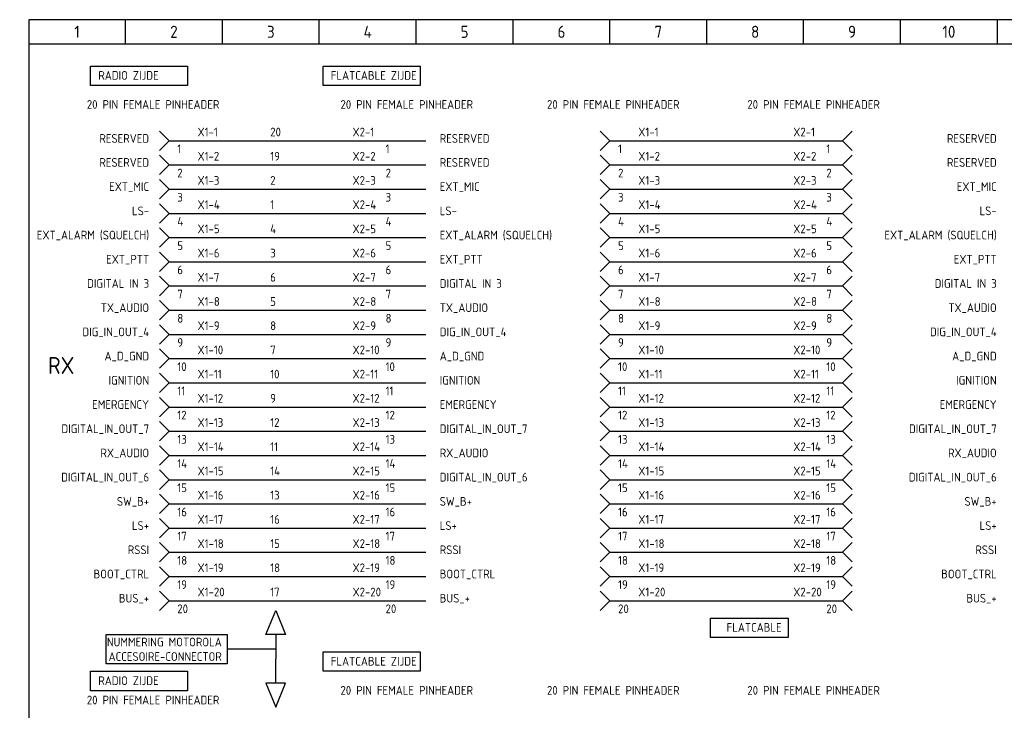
# Model space of a CAD drawing. Extents: x 8 to 1602, y 10 to 1124.
# Tile 2 of 3: x 8 to 211, y 147 to 290. Entities that reach past the tile are written whole.
import ezdxf
from ezdxf.enums import TextEntityAlignment as Align

# ---------------------------------------------------------------- set-up
doc = ezdxf.new("R2010")
doc.units = 0
doc.header["$MEASUREMENT"] = 0
doc.header["$PDMODE"] = 1
for name, color, linetype in [('0-25', 7, 'CONTINUOUS'), ('0-35', 2, 'CONTINUOUS'), ('0-50', 3, 'CONTINUOUS'), ('B-25', 7, 'CONTINUOUS'), ('B-35', 2, 'CONTINUOUS'), ('S-25', 7, 'CONTINUOUS')]:
    doc.layers.add(name, color=color, linetype=linetype)
doc.styles.add('ISO', font='iso.shx')
doc.styles.get("Standard").update_dxf_attribs({"font": 'iso.shx'})

# ---------------------------------------------------------------- blocks, each defined once
blk = doc.blocks.new('KADERA3')
at = {"layer": '0-25'}
for p, q in [((30, 285), (30, 290)), ((50, 285), (50, 290)), ((70, 285), (70, 290)), ((90, 285), (90, 290)), ((110, 285), (110, 290)), ((130, 285), (130, 290)), ((150, 285), (150, 290)), ((170, 285), (170, 290)), ((190, 285), (190, 290)), ((210, 285), (210, 290)), ((10, 285), (410, 285))]:
    blk.add_line(p, q, dxfattribs=at)
at = {"layer": '0-50'}
blk.add_lwpolyline([(10, 10), (410, 10), (410, 290), (10, 290)], close=True, dxfattribs=at)
at = {"layer": '0-25', "style": 'ISO'}
for tag, p in [('STR1', (20, 287.5)), ('STR2', (40, 287.5)), ('STR3', (60, 287.5)), ('STR4', (80, 287.5)), ('STR5', (100, 287.5)), ('STR6', (120, 287.5)), ('STR7', (140, 287.5)), ('STR8', (160, 287.5)), ('STR9', (180, 287.5)), ('STR10', (200, 287.5)), ('STR11', (220, 287.5)), ('STR12', (240, 287.5)), ('STR13', (260, 287.5)), ('STR14', (280, 287.5)), ('STR15', (300, 287.5)), ('STR16', (320, 287.5)), ('STR17', (340, 287.5)), ('STR18', (360, 287.5)), ('STR19', (380, 287.5)), ('STR20', (400, 287.5)), ('W', (180, 12.5)), ('Z', (310, 12.5)), ('Y', (327.5, 12.5))]:
    blk.add_attdef(tag, text='', height=2.5, dxfattribs=at).set_placement(p, align=Align.MIDDLE)
for tag, p in [('N', (220, 22.5)), ('B', (92.5, 17.5)), ('P', (220, 17.5)), ('C', (92.5, 12.5)), ('U', (220, 12.5)), ('REV', (295, 12.5))]:
    blk.add_attdef(tag, text='', height=2.5, dxfattribs=at).set_placement(p, align=Align.MIDDLE_LEFT)
at = {"layer": '0-35', "style": 'ISO'}
for tag, p in [('X', (178.5, 17.5)), ('FORM', (402.5, 15))]:
    blk.add_attdef(tag, text='', height=3.5, dxfattribs=at).set_placement(p, align=Align.MIDDLE_LEFT)
blk.add_attdef('RNR', text='', height=3.5, dxfattribs=at).set_placement((305, 17.5), align=Align.MIDDLE)
at = {"layer": '0-50', "style": 'ISO'}
for tag, p in [('M', (342.5, 15)), ('O', (365, 15))]:
    blk.add_attdef(tag, text='', height=5, dxfattribs=at).set_placement(p, align=Align.MIDDLE)
blk.add_attdef('Q', text='', height=5, dxfattribs=at).set_placement((382.5, 15), align=Align.MIDDLE_LEFT)

msp = doc.modelspace()

# ---------------------------------------------------------------- linework, layer by layer
at = {"layer": '0-50'}
for p, q in [((87, 265), (92, 265)), ((87, 260), (92, 260)), ((87, 255), (92, 255)), ((87, 250), (92, 250)), ((87, 245), (92, 245)), ((87, 240), (92, 240)), ((87, 235), (92, 235)), ((87, 230), (92, 230)), ((87, 225), (92, 225)), ((87, 220), (92, 220)), ((87, 215), (92, 215)), ((87, 210), (92, 210)), ((87, 205), (92, 205)), ((87, 200), (92, 200)), ((87, 195), (92, 195)), ((87, 190), (92, 190)), ((87, 185), (92, 185)), ((87, 180), (92, 180)), ((87, 175), (92, 175)), ((87, 170), (92, 170))]:
    msp.add_line(p, q, dxfattribs=at)
at = {"layer": 'B-25'}
for p, q in [((59, 163), (61, 168)), ((61, 168), (63, 163)), ((63, 163), (59, 163)), ((61, 163), (61, 158)), ((61, 160), (51, 160)), ((61, 153), (61, 158)), ((63, 153), (59, 153)), ((59, 153), (61, 148)), ((61, 148), (63, 153))]:
    msp.add_line(p, q, dxfattribs=at)
for points in [[(42.8, 276.42), (22.8, 276.42), (22.8, 280.42), (42.8, 280.42)], [(90.8, 276.42), (70.8, 276.42), (70.8, 280.42), (90.8, 280.42)], [(166.8, 162.42), (150.8, 162.42), (150.8, 166.42), (166.8, 166.42)], [(51, 157), (26, 157), (26, 163), (51, 163)], [(90.8, 155.42), (70.8, 155.42), (70.8, 159.42), (90.8, 159.42)], [(42.8, 151.42), (22.8, 151.42), (22.8, 155.42), (42.8, 155.42)]]:
    msp.add_lwpolyline(points, close=True, dxfattribs=at)
at = {"layer": 'S-25'}
for p, q in [((39, 265), (37, 267)), ((130, 265), (128, 267)), ((178, 265), (180, 267)), ((39, 265), (37, 263)), ((39, 265), (87, 265)), ((130, 265), (128, 263)), ((130, 265), (178, 265)), ((178, 265), (180, 263)), ((39, 260), (37, 262)), ((130, 260), (128, 262)), ((178, 260), (180, 262)), ((39, 260), (37, 258)), ((39, 260), (87, 260)), ((130, 260), (128, 258)), ((130, 260), (178, 260)), ((178, 260), (180, 258)), ((39, 255), (37, 257)), ((130, 255), (128, 257)), ((178, 255), (180, 257)), ((39, 255), (37, 253)), ((39, 255), (87, 255)), ((130, 255), (128, 253)), ((130, 255), (178, 255)), ((178, 255), (180, 253)), ((39, 250), (37, 252)), ((130, 250), (128, 252)), ((178, 250), (180, 252)), ((39, 250), (37, 248)), ((39, 250), (87, 250)), ((130, 250), (128, 248)), ((130, 250), (178, 250)), ((178, 250), (180, 248)), ((39, 245), (37, 247)), ((130, 245), (128, 247)), ((178, 245), (180, 247)), ((39, 245), (37, 243)), ((39, 245), (87, 245)), ((130, 245), (128, 243)), ((130, 245), (178, 245)), ((178, 245), (180, 243)), ((39, 240), (37, 242)), ((130, 240), (128, 242)), ((178, 240), (180, 242)), ((39, 240), (37, 238)), ((39, 240), (87, 240)), ((130, 240), (128, 238)), ((130, 240), (178, 240)), ((178, 240), (180, 238)), ((39, 235), (37, 237)), ((130, 235), (128, 237)), ((178, 235), (180, 237)), ((39, 235), (37, 233)), ((39, 235), (87, 235)), ((130, 235), (128, 233)), ((130, 235), (178, 235)), ((178, 235), (180, 233)), ((39, 230), (37, 232)), ((130, 230), (128, 232)), ((178, 230), (180, 232)), ((39, 230), (37, 228)), ((39, 230), (87, 230)), ((130, 230), (128, 228)), ((130, 230), (178, 230)), ((178, 230), (180, 228)), ((39, 225), (37, 227)), ((130, 225), (128, 227)), ((178, 225), (180, 227)), ((39, 225), (37, 223)), ((39, 225), (87, 225)), ((130, 225), (128, 223)), ((130, 225), (178, 225)), ((178, 225), (180, 223)), ((39, 220), (37, 222)), ((130, 220), (128, 222)), ((178, 220), (180, 222)), ((39, 220), (37, 218)), ((39, 220), (87, 220)), ((130, 220), (128, 218)), ((130, 220), (178, 220)), ((178, 220), (180, 218)), ((39, 215), (37, 217)), ((130, 215), (128, 217)), ((178, 215), (180, 217)), ((39, 215), (37, 213)), ((39, 215), (87, 215)), ((130, 215), (128, 213)), ((130, 215), (178, 215)), ((178, 215), (180, 213)), ((39, 210), (37, 212)), ((130, 210), (128, 212)), ((178, 210), (180, 212)), ((39, 210), (37, 208)), ((39, 210), (87, 210)), ((130, 210), (128, 208)), ((130, 210), (178, 210)), ((178, 210), (180, 208)), ((39, 205), (37, 207)), ((130, 205), (128, 207)), ((178, 205), (180, 207)), ((39, 205), (37, 203)), ((39, 205), (87, 205)), ((130, 205), (128, 203)), ((130, 205), (178, 205)), ((178, 205), (180, 203)), ((39, 200), (37, 202)), ((130, 200), (128, 202)), ((178, 200), (180, 202)), ((39, 200), (37, 198)), ((39, 200), (87, 200)), ((130, 200), (128, 198)), ((130, 200), (178, 200)), ((178, 200), (180, 198)), ((39, 195), (37, 197)), ((130, 195), (128, 197)), ((178, 195), (180, 197)), ((39, 195), (37, 193)), ((39, 195), (87, 195)), ((130, 195), (128, 193)), ((130, 195), (178, 195)), ((178, 195), (180, 193)), ((39, 190), (37, 192)), ((130, 190), (128, 192)), ((178, 190), (180, 192)), ((39, 190), (37, 188)), ((39, 190), (87, 190)), ((130, 190), (128, 188)), ((130, 190), (178, 190)), ((178, 190), (180, 188)), ((39, 185), (37, 187)), ((39, 185), (37, 183)), ((39, 185), (87, 185)), ((130, 185), (128, 187)), ((130, 185), (128, 183)), ((130, 185), (178, 185)), ((178, 185), (180, 187)), ((178, 185), (180, 183)), ((39, 180), (37, 182)), ((130, 180), (128, 182)), ((178, 180), (180, 182)), ((39, 180), (37, 178)), ((39, 180), (87, 180)), ((130, 180), (128, 178)), ((130, 180), (178, 180)), ((178, 180), (180, 178)), ((39, 175), (37, 177)), ((130, 175), (128, 177)), ((178, 175), (180, 177)), ((39, 175), (37, 173)), ((39, 175), (87, 175)), ((130, 175), (128, 173)), ((130, 175), (178, 175)), ((178, 175), (180, 173)), ((39, 170), (37, 172)), ((130, 170), (128, 172)), ((178, 170), (180, 172)), ((39, 170), (37, 168)), ((39, 170), (87, 170)), ((130, 170), (128, 168)), ((130, 170), (178, 170)), ((178, 170), (180, 168))]:
    msp.add_line(p, q, dxfattribs=at)
for p in [(168.25, 215), (168.25, 215), (168.25, 215), (175.5, 215), (175.5, 215), (175.5, 215), (182.75, 215), (182.75, 215), (182.75, 215)]:
    msp.add_point(p, dxfattribs=at)

# ---------------------------------------------------------------- block references
ref = msp.add_blockref('KADERA3', (0, 0), dxfattribs=at)
ref.add_attrib('STR1', '1', dxfattribs={"layer": '0-25', "height": 2.5, "style": 'ISO'}).set_placement((20, 287.5), align=Align.MIDDLE)
ref.add_attrib('STR2', '2', dxfattribs={"layer": '0-25', "height": 2.5, "style": 'ISO'}).set_placement((40, 287.5), align=Align.MIDDLE)
ref.add_attrib('STR3', '3', dxfattribs={"layer": '0-25', "height": 2.5, "style": 'ISO'}).set_placement((60, 287.5), align=Align.MIDDLE)
ref.add_attrib('STR4', '4', dxfattribs={"layer": '0-25', "height": 2.5, "style": 'ISO'}).set_placement((80, 287.5), align=Align.MIDDLE)
ref.add_attrib('STR5', '5', dxfattribs={"layer": '0-25', "height": 2.5, "style": 'ISO'}).set_placement((100, 287.5), align=Align.MIDDLE)
ref.add_attrib('STR6', '6', dxfattribs={"layer": '0-25', "height": 2.5, "style": 'ISO'}).set_placement((120, 287.5), align=Align.MIDDLE)
ref.add_attrib('STR7', '7', dxfattribs={"layer": '0-25', "height": 2.5, "style": 'ISO'}).set_placement((140, 287.5), align=Align.MIDDLE)
ref.add_attrib('STR8', '8', dxfattribs={"layer": '0-25', "height": 2.5, "style": 'ISO'}).set_placement((160, 287.5), align=Align.MIDDLE)
ref.add_attrib('STR9', '9', dxfattribs={"layer": '0-25', "height": 2.5, "style": 'ISO'}).set_placement((180, 287.5), align=Align.MIDDLE)
ref.add_attrib('STR10', '10', dxfattribs={"layer": '0-25', "height": 2.5, "style": 'ISO'}).set_placement((200, 287.5), align=Align.MIDDLE)

# ---------------------------------------------------------------- texts
at = {"layer": 'B-25'}
for s, p in [('RADIO ZIJDE', (24.38, 277.59)), ('FLATCABLE ZIJDE', (72.38, 277.59)), ('20 PIN FEMALE PINHEADER', (22.01, 271.59)), ('20 PIN FEMALE PINHEADER', (74.38, 271.59)), ('20 PIN FEMALE PINHEADER', (117.01, 271.59)), ('20 PIN FEMALE PINHEADER', (158.38, 271.59)), ('X1-1', (44.87, 265.9)), ('20', (59.87, 265.9)), ('X2-1', (76.87, 265.9)), ('RESERVED', (94.87, 264.57)), ('X1-1', (135.87, 265.9)), ('X2-1', (167.87, 265.9)), ('1', (40.69, 262.43)), ('X1-2', (44.87, 260.9)), ('19', (59.87, 260.9)), ('X2-2', (76.87, 260.9)), ('1', (83.69, 262.43)), ('1', (131.69, 262.43)), ('X1-2', (135.87, 260.9)), ('X2-2', (167.87, 260.9)), ('1', (174.69, 262.43)), ('RESERVED', (94.87, 259.62)), ('2', (40.69, 257.43)), ('2', (83.69, 257.43)), ('2', (131.69, 257.43)), ('2', (174.69, 257.43)), ('X1-3', (44.87, 255.9)), ('2', (59.87, 255.9)), ('X2-3', (76.87, 255.9)), ('EXT_MIC', (94.87, 254.62)), ('X1-3', (135.87, 255.9)), ('X2-3', (167.87, 255.9)), ('3', (40.69, 252.43)), ('3', (83.69, 252.43)), ('3', (131.69, 252.43)), ('3', (174.69, 252.43)), ('X1-4', (44.87, 250.9)), ('1', (59.87, 250.9)), ('X2-4', (76.87, 250.9)), ('X1-4', (135.87, 250.9)), ('X2-4', (167.87, 250.9)), ('LS-', (94.87, 249.62)), ('4', (40.69, 247.43)), ('4', (83.69, 247.43)), ('4', (131.69, 247.43)), ('4', (174.69, 247.43)), ('X1-5', (44.87, 245.9)), ('4', (59.87, 245.9)), ('X2-5', (76.87, 245.9)), ('EXT_ALARM (SQUELCH)', (94.87, 244.62)), ('X1-5', (135.87, 245.9)), ('X2-5', (167.87, 245.9)), ('5', (40.69, 242.43)), ('5', (83.69, 242.43)), ('5', (131.69, 242.43)), ('5', (174.69, 242.43)), ('X1-6', (44.87, 240.9)), ('3', (59.87, 240.9)), ('X2-6', (76.87, 240.9)), ('X1-6', (135.87, 240.9)), ('X2-6', (167.87, 240.9)), ('EXT_PTT', (94.87, 239.62)), ('6', (40.69, 237.43)), ('6', (83.69, 237.43)), ('6', (131.69, 237.43)), ('6', (174.69, 237.43)), ('X1-7', (44.87, 235.9)), ('6', (59.87, 235.9)), ('X2-7', (76.87, 235.9)), ('DIGITAL IN 3', (94.87, 234.62)), ('X1-7', (135.87, 235.9)), ('X2-7', (167.87, 235.9)), ('7', (40.69, 232.43)), ('7', (83.69, 232.43)), ('7', (131.69, 232.43)), ('7', (174.69, 232.43)), ('X1-8', (44.87, 230.9)), ('5', (59.87, 230.9)), ('X2-8', (76.87, 230.9)), ('X1-8', (135.87, 230.9)), ('X2-8', (167.87, 230.9)), ('TX_AUDIO', (94.87, 229.62)), ('8', (40.69, 227.43)), ('X1-9', (44.87, 225.9)), ('8', (59.87, 225.9)), ('X2-9', (76.87, 225.9)), ('8', (83.69, 227.43)), ('8', (131.69, 227.43)), ('X1-9', (135.87, 225.9)), ('X2-9', (167.87, 225.9)), ('8', (174.69, 227.43)), ('DIG_IN_OUT_4', (94.87, 224.62)), ('9', (40.69, 222.43)), ('9', (83.69, 222.43)), ('9', (131.69, 222.43)), ('9', (174.69, 222.43)), ('X1-10', (44.87, 220.9)), ('7', (59.87, 220.9)), ('X2-10', (76.87, 220.9)), ('X1-10', (135.87, 220.9)), ('X2-10', (167.87, 220.9)), ('A_D_GND', (94.87, 219.62)), ('10', (40.69, 217.43)), ('X1-11', (44.87, 215.9)), ('10', (59.87, 215.9)), ('X2-11', (76.87, 215.9)), ('10', (83.69, 217.43)), ('10', (131.69, 217.43)), ('X1-11', (135.87, 215.9)), ('X2-11', (167.87, 215.9)), ('10', (174.69, 217.43)), ('IGNITION', (94.87, 214.62)), ('11', (40.69, 212.43)), ('11', (83.69, 212.43)), ('11', (131.69, 212.43)), ('11', (174.69, 212.43)), ('X1-12', (44.87, 210.9)), ('9', (59.87, 210.9)), ('X2-12', (76.87, 210.9)), ('EMERGENCY', (94.87, 209.62)), ('X1-12', (135.87, 210.9)), ('X2-12', (167.87, 210.9)), ('12', (40.69, 207.43)), ('X1-13', (44.87, 205.9)), ('12', (59.87, 205.9)), ('X2-13', (76.87, 205.9)), ('12', (83.69, 207.43)), ('12', (131.69, 207.43)), ('X1-13', (135.87, 205.9)), ('X2-13', (167.87, 205.9)), ('12', (174.69, 207.43)), ('DIGITAL_IN_OUT_7', (94.87, 204.62)), ('13', (40.69, 202.43)), ('13', (83.69, 202.43)), ('13', (131.69, 202.43)), ('13', (174.69, 202.43)), ('X1-14', (44.87, 200.9)), ('11', (59.87, 200.9)), ('X2-14', (76.87, 200.9)), ('RX_AUDIO', (94.87, 199.62)), ('X1-14', (135.87, 200.9)), ('X2-14', (167.87, 200.9)), ('14', (40.69, 197.43)), ('14', (83.69, 197.43)), ('14', (131.69, 197.43)), ('14', (174.69, 197.43)), ('X1-15', (44.87, 195.9)), ('14', (59.87, 195.9)), ('X2-15', (76.87, 195.9)), ('X1-15', (135.87, 195.9)), ('X2-15', (167.87, 195.9)), ('DIGITAL_IN_OUT_6', (94.87, 194.62)), ('15', (40.69, 192.43)), ('15', (83.69, 192.43)), ('15', (131.69, 192.43)), ('15', (174.69, 192.43)), ('X1-16', (44.87, 190.9)), ('13', (59.87, 190.9)), ('X2-16', (76.87, 190.9)), ('SW_B+', (94.87, 189.62)), ('X1-16', (135.87, 190.9)), ('X2-16', (167.87, 190.9)), ('16', (40.69, 187.43)), ('16', (83.69, 187.43)), ('16', (131.69, 187.43)), ('16', (174.69, 187.43)), ('X1-17', (44.87, 185.9)), ('16', (59.87, 185.9)), ('X2-17', (76.87, 185.9)), ('X1-17', (135.87, 185.9)), ('X2-17', (167.87, 185.9)), ('LS+', (94.87, 184.62)), ('17', (40.69, 182.43)), ('17', (83.69, 182.43)), ('17', (131.69, 182.43)), ('17', (174.69, 182.43)), ('X1-18', (44.87, 180.9)), ('15', (59.87, 180.9)), ('X2-18', (76.87, 180.9)), ('RSSI', (94.87, 179.62)), ('X1-18', (135.87, 180.9)), ('X2-18', (167.87, 180.9)), ('18', (40.69, 177.43)), ('18', (83.69, 177.43)), ('18', (131.69, 177.43)), ('18', (174.69, 177.43)), ('X1-19', (44.87, 175.9)), ('18', (59.87, 175.9)), ('X2-19', (76.87, 175.9)), ('X1-19', (135.87, 175.9)), ('X2-19', (167.87, 175.9)), ('BOOT_CTRL', (94.87, 174.62)), ('19', (40.69, 172.43)), ('19', (83.69, 172.43)), ('19', (131.69, 172.43)), ('19', (174.69, 172.43)), ('X1-20', (44.87, 170.9)), ('17', (59.87, 170.9)), ('X2-20', (76.87, 170.9)), ('BUS_+', (94.87, 169.62)), ('X1-20', (135.87, 170.9)), ('X2-20', (167.87, 170.9)), ('20', (40.69, 167.43)), ('20', (83.69, 167.43)), ('20', (131.69, 167.43)), ('20', (174.69, 167.43)), ('FLATCABLE', (154.1, 163.59)), ('FLATCABLE ZIJDE', (72.38, 156.59)), ('RADIO ZIJDE', (24.38, 152.59)), ('20 PIN FEMALE PINHEADER', (74.38, 150.59)), ('20 PIN FEMALE PINHEADER', (117.01, 150.59)), ('20 PIN FEMALE PINHEADER', (158.38, 150.59)), ('20 PIN FEMALE PINHEADER', (22.01, 148.59))]:
    msp.add_text(s, height=1.8, dxfattribs=at).set_placement(p)
for s, p in [('RESERVED', (34.87, 264.57)), ('RESERVED', (209.87, 264.57)), ('RESERVED', (34.87, 259.62)), ('RESERVED', (209.87, 259.62)), ('EXT_MIC', (34.87, 254.62)), ('EXT_MIC', (209.87, 254.62)), ('LS-', (34.87, 249.62)), ('LS-', (209.87, 249.62)), ('EXT_ALARM (SQUELCH)', (34.87, 244.62)), ('EXT_ALARM (SQUELCH)', (209.87, 244.62)), ('EXT_PTT', (34.87, 239.62)), ('EXT_PTT', (209.87, 239.62)), ('DIGITAL IN 3', (34.87, 234.62)), ('DIGITAL IN 3', (209.87, 234.62)), ('TX_AUDIO', (34.87, 229.62)), ('TX_AUDIO', (209.87, 229.62)), ('DIG_IN_OUT_4', (34.87, 224.62)), ('DIG_IN_OUT_4', (209.87, 224.62)), ('A_D_GND', (34.87, 219.62)), ('A_D_GND', (209.87, 219.62)), ('IGNITION', (34.87, 214.62)), ('IGNITION', (209.87, 214.62)), ('EMERGENCY', (34.87, 209.62)), ('EMERGENCY', (209.87, 209.62)), ('DIGITAL_IN_OUT_7', (34.87, 204.62)), ('DIGITAL_IN_OUT_7', (209.87, 204.62)), ('RX_AUDIO', (34.87, 199.62)), ('RX_AUDIO', (209.87, 199.62)), ('DIGITAL_IN_OUT_6', (34.87, 194.62)), ('DIGITAL_IN_OUT_6', (209.87, 194.62)), ('SW_B+', (34.87, 189.62)), ('SW_B+', (209.87, 189.62)), ('LS+', (34.87, 184.62)), ('LS+', (209.87, 184.62)), ('RSSI', (34.87, 179.62)), ('RSSI', (209.87, 179.62)), ('BOOT_CTRL', (34.87, 174.62)), ('BOOT_CTRL', (209.87, 174.62)), ('BUS_+', (34.87, 169.62)), ('BUS_+', (209.87, 169.62)), ('NUMMERING MOTOROLA', (49.87, 160.57)), ('ACCESOIRE-CONNECTOR', (49.87, 157.57))]:
    msp.add_text(s, height=1.8, dxfattribs=at).set_placement(p, align=Align.RIGHT)
at = {"layer": 'B-35'}
msp.add_text('RX', height=3.5, dxfattribs=at).set_placement((14, 216.84))

doc.saveas('drawing.dxf')
